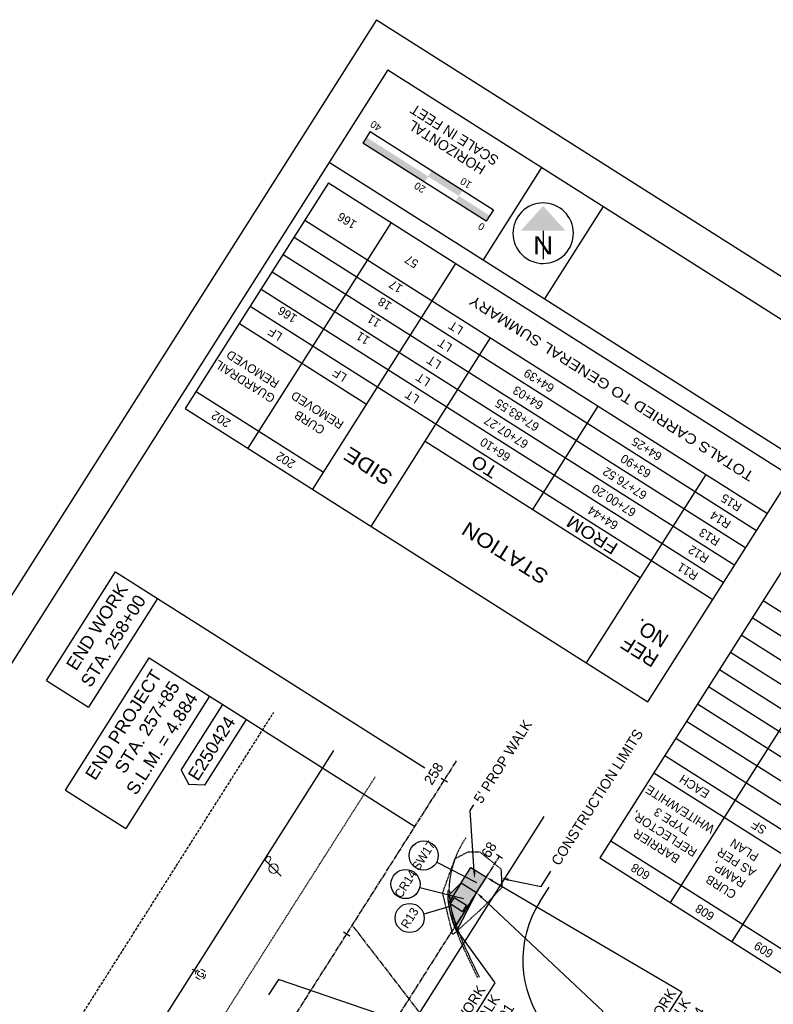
# Model space of a CAD drawing. Header units: feet. Extents: x 2249417 to 2250170, y 438279 to 439089.
# Tile 9 of 10: x 2249700 to 2249907, y 438818 to 439089. Entities that reach past the tile are written whole.
import ezdxf
from ezdxf import colors
from ezdxf.entities.mleader import LeaderData, LeaderLine
from ezdxf.enums import TextEntityAlignment as Align
from ezdxf.math import Vec2, Vec3

# ---------------------------------------------------------------- set-up
doc = ezdxf.new("R2010")
doc.units = ezdxf.units.FT
doc.header["$MEASUREMENT"] = 0
for name, pattern in [('CL', [2, 0.3, -0.15, 1.4, -0.15]), ('DGN Style 3', [0.19312, 0.137943, -0.055177]), ('esmtgenex', [1.1, 0.8, -0.3]), ('OhDOT_USTN1', [0.055, 0.014, -0.041]), ('OhDOT_USTN3', [0.22, 0.165, -0.055]), ('rowex', [0]), ('waterex', [0])]:
    doc.linetypes.add(name, pattern=pattern)
for name, color, linetype in [('5PPBLDG-HAT', 253, 'Continuous'), ('DR_P_Text', 7, 'Continuous'), ('GE_P_Cells', 1, 'Continuous'), ('GE_P_CL', 7, 'CL'), ('GE_P_CL_Text', 7, 'Continuous'), ('PV_P_Construction_Limits', 203, 'DGN Style 3'), ('PV_P_Curb', 120, 'Continuous'), ('PV_P_EOP', 7, 'Continuous'), ('PV_P_Walk', 231, 'Continuous'), ('PV_X_Curb', 120, 'OhDOT_USTN1'), ('PV_X_EOP', 7, 'OhDOT_USTN3'), ('PV_X_Text', 7, 'Continuous'), ('RW_X_Esmt_General', 6, 'esmtgenex'), ('RW_X_Fee_RW', 6, 'rowex'), ('SH_Border', 7, 'Continuous'), ('SH_Data', 7, 'Continuous'), ('TX_P_20', 7, 'Continuous'), ('UT_X_Electric_Cells', 1, 'Continuous'), ('UT_X_Gas_Cells', 2, 'Continuous'), ('UT_X_Water', 133, 'waterex')]:
    doc.layers.add(name, color=color, linetype=linetype)
doc.styles.add('Font 70-Main Title', font='txt', dxfattribs={"height": 0.25})
doc.styles.add('Font 70-Sub Title', font='txt', dxfattribs={"height": 0.17})
doc.styles.add('Font 70-Title', font='txt', dxfattribs={"height": 0.2})
doc.styles.add('OHDOTSymbols', font='arial.ttf')
doc.styles.add('Slanted-Normal', font='font31.shx', dxfattribs={"height": 0.14})
doc.styles.get("Standard").update_dxf_attribs({"font": 'arial.ttf'})
doc.styles.add('Straight-Sub Title', font='font30.shx', dxfattribs={"height": 0.17})

# ---------------------------------------------------------------- blocks, each defined once
blk = doc.blocks.new('PP')
at = {"layer": 'UT_X_Electric_Cells', "color": 1, "linetype": 'Continuous', "lineweight": 0}
for p, q in [((0.043, 0.16), (-0.037, -0.14)), ((0.043, 0.16), (0.085, 0.16)), ((0.026, 0.096), (0.085, 0.096))]:
    blk.add_line(p, q, dxfattribs=at)
blk.add_circle((0, 0), 0.065, dxfattribs=at)
at = {"layer": 'UT_X_Electric_Cells', "color": 1, "linetype": 'Continuous', "lineweight": 0, "extrusion": (0, 0, -1)}
blk.add_arc((-0.086, 0.128), 0.0319, 88.8767, 271.1233, dxfattribs=at)
blk = doc.blocks.new('GV')
at = {"layer": 'UT_X_Gas_Cells', "color": 2, "linetype": 'Continuous', "lineweight": 0}
for p, q in [((0.032, 0.102), (-0.032, 0.102)), ((0, 0.07), (0, 0.134))]:
    blk.add_line(p, q, dxfattribs=at)
at = {"layer": 'UT_X_Gas_Cells', "color": 2, "linetype": 'Continuous', "lineweight": 0, "flags": 128}
blk.add_lwpolyline([(0.027, 0.027), (0.026, 0.031), (0.024, 0.034), (0.02, 0.038), (0.015, 0.042), (0.012, 0.044), (0.009, 0.044), (0.005, 0.045), (-0.004, 0.045), (-0.007, 0.044), (-0.01, 0.044), (-0.012, 0.042), (-0.018, 0.038), (-0.022, 0.033), (-0.024, 0.027), (-0.025, 0.019), (-0.027, 0.008), (-0.027, -0.007), (-0.026, -0.019), (-0.023, -0.028), (-0.019, -0.036), (-0.015, -0.039), (-0.011, -0.042), (-0.003, -0.045), (0.005, -0.045), (0.012, -0.044), (0.015, -0.042), (0.018, -0.041), (0.021, -0.038), (0.024, -0.034), (0.027, -0.027), (0.027, -0.01), (0.012, -0.01)], dxfattribs=at)
at = {"layer": 'UT_X_Gas_Cells', "color": 2, "linetype": 'Continuous', "lineweight": 0, "extrusion": (0, 0, -1)}
blk.add_arc((0, 0), 0.07, 330.0184, 29.9816, dxfattribs=at)
at = {"layer": 'UT_X_Gas_Cells', "color": 2, "linetype": 'Continuous', "lineweight": 0}
for start, end in [(60.0184, 120.0157), (330.0184, 29.9816), (239.9843, 299.9816)]:
    blk.add_arc((0, 0), 0.07, start, end, dxfattribs=at)
blk = doc.blocks.new('NARROW')
at = {"layer": 'SH_Data', "color": 7, "linetype": 'Continuous'}
blk.add_line((0, 0.033), (0, -0.354), dxfattribs=at)
blk.add_arc((0, 0), 0.415, 129.7798, 129.7633, dxfattribs=at)
blk.add_solid([(0, 0.374), (-0.308, 0.033), (0.308, 0.033)], dxfattribs=at)
at = {"layer": 'SH_Data', "color": 7, "linetype": 'Continuous', "style": 'Font 70-Main Title', "width": 1.15}
blk.add_text('N', height=0.25, dxfattribs=at).set_placement((-0.001, -0.166), align=Align.MIDDLE_CENTER)

msp = doc.modelspace()

# ---------------------------------------------------------------- hatches: boundary and pattern name
at = {"layer": '5PPBLDG-HAT'}
h = msp.add_hatch(color=256, dxfattribs=at)
h.dxf.hatch_style = 1
h.paths.add_polyline_path([(2249823.881, 438856.002), (2249821.203, 438851.78), (2249825.426, 438849.102), (2249828.104, 438853.324)])
h = msp.add_hatch(color=256, dxfattribs=at)
h.dxf.hatch_style = 1
h.paths.add_polyline_path([(2249818.203, 438846.078, 0.0159903), (2249818.469, 438844.488, 0.0164603), (2249819.796, 438840.225), (2249825.426, 438849.102), (2249821.203, 438851.78), (2249818.107, 438846.897, 0.0078686), (2249818.199, 438846.109), (2249819.257, 438847.778), (2249822.635, 438845.635), (2249821.564, 438843.946)])
h.paths.add_polyline_path([(2249825.426, 438849.102), (2249819.796, 438840.225, 0.0046711), (2249820.224, 438839.033)])
h.paths.add_polyline_path([(2249817.993, 438848.585, 0.01678), (2249818.107, 438846.897), (2249821.203, 438851.78)])
h.paths.add_polyline_path([(2249817.993, 438848.585), (2249817.528, 438847.851, 0.0154), (2249817.682, 438846.228), (2249818.093, 438846.875, -0.020301)])
h.paths.add_polyline_path([(2249817.493, 438848.576, 0.001422), (2249817.496, 438848.453, 0.0056955), (2249817.528, 438847.851), (2249817.993, 438848.585)])
h.paths.add_polyline_path([(2249818.093, 438846.875), (2249817.682, 438846.228, 0.0180559), (2249817.99, 438844.341, 0.0178567), (2249819.455, 438839.688), (2249819.749, 438840.152, -0.0453879), (2249818.459, 438844.534, -0.0281105)])
h.paths.add_polyline_path([(2249819.749, 438840.152), (2249819.455, 438839.688, 0.0033394), (2249819.766, 438838.83), (2249820.224, 438839.033, -0.0120529)])
h = msp.add_hatch(color=256, dxfattribs=at)
h.dxf.hatch_style = 1
h.paths.add_polyline_path([(2249818.459, 438844.534, -0.0484392), (2249817.993, 438848.585, 0.0246519), (2249818.199, 438846.109), (2249819.257, 438847.778), (2249822.635, 438845.635), (2249821.564, 438843.946), (2249818.203, 438846.078, 0.015526)])
at = {"layer": 'SH_Data', "linetype": 'Continuous'}
msp.add_hatch(color=7, dxfattribs=at).paths.add_polyline_path([(2249811.122, 439044.075), (2249794.233, 439054.786), (2249795.232, 439056.363), (2249795.241, 439056.377), (2249812.131, 439045.665)])

# ---------------------------------------------------------------- linework, layer by layer
for p, q in [((2249737.877, 438929.824), (2249811.231, 438883.303)), ((2249752.166, 438903), (2249755.799, 438900.695)), ((2249755.799, 438900.695), (2249808.522, 438867.26))]:
    msp.add_line(p, q)
at = {"layer": 'DR_P_Text'}
for p, q in [((2249707.411, 438907.357), (2249726.311, 438937.159)), ((2249726.311, 438937.159), (2249737.877, 438929.824)), ((2249737.877, 438929.824), (2249718.977, 438900.022)), ((2249712.592, 438877.176), (2249735.623, 438913.491)), ((2249735.623, 438913.491), (2249752.166, 438903)), ((2249707.411, 438907.357), (2249718.977, 438900.022)), ((2249752.166, 438903), (2249729.135, 438866.685)), ((2249744.401, 438882.723), (2249755.799, 438900.695)), ((2249755.799, 438900.695), (2249762.262, 438896.597)), ((2249750.864, 438878.624), (2249762.262, 438896.597)), ((2249744.401, 438882.723), (2249746.449, 438878.808)), ((2249712.592, 438877.176), (2249729.135, 438866.685)), ((2249750.864, 438878.624), (2249746.449, 438878.808))]:
    msp.add_line(p, q, dxfattribs=at)
at = {"layer": 'GE_P_CL'}
for p, q in [((2249575.55, 438499.905), (2249819.928, 438885.246)), ((2249791.301, 438840.105, 1083.62), (2249867.624, 438741.06, 1083.62))]:
    msp.add_line(p, q, dxfattribs=at)
msp.add_lwpolyline([(2249781.735, 438780.21), (2249831.722, 438859.03)], dxfattribs=at)
at = {"layer": 'GE_P_CL_Text'}
for p, q in [((2249817.4, 438879.391), (2249815.711, 438880.463)), ((2249832.566, 438858.494), (2249830.877, 438859.565)), ((2249825.507, 438851.755), (2249814.454, 438857.447, 818.715)), ((2249821.852, 438847.375), (2249809.807, 438850.458, 818.715)), ((2249818.064, 438845.268, 182.091), (2249810.907, 438843.225, 767.501)), ((2249790.621, 438837.167), (2249788.932, 438838.238))]:
    msp.add_line(p, q, dxfattribs=at)
for centre in [(2249810.897, 438859.279, 1082.113), (2249805.932, 438851.449, 1082.113), (2249807.061, 438842.128, 1082.113)]:
    msp.add_circle(centre, 4, dxfattribs=at)
at = {"layer": 'PV_P_Construction_Limits'}
msp.add_lwpolyline([(2249819.52, 438858.447), (2249819.52, 438858.447), (2249823.085, 438860.29), (2249826.333, 438860.254), (2249832.108, 438855.6), (2249832.361, 438850.52), (2249827.156, 438844.998), (2249819.619, 438838.15), (2249818.886, 438837.617), (2249816.101, 438849.036), (2249819.52, 438858.447)], dxfattribs=at)
at = {"layer": 'PV_P_Curb', "elevation": 1082.916}
for points in [[(2249817.993, 438848.585), (2249817.491, 438848.576)], [(2249820.224, 438839.033), (2249819.745, 438838.82)]]:
    msp.add_lwpolyline(points, dxfattribs=at)
at = {"layer": 'PV_P_Curb'}
msp.add_arc((2249843.192, 438849.434, 1082.916), 25.213, 181.92857, 204.36329, dxfattribs=at)
at = {"layer": 'PV_P_EOP'}
msp.add_arc((2249843.95, 438849.55, 1082.916), 26.477, 182.10816, 204.661, dxfattribs=at)
at = {"layer": 'PV_P_Walk'}
for p, q in [((2249821.203, 438851.78, 1082.916), (2249823.881, 438856.002, 1082.916)), ((2249825.426, 438849.102, 1082.916), (2249828.104, 438853.324, 1082.916)), ((2249817.993, 438848.585, 1082.916), (2249817.519, 438847.837, 1082.916)), ((2249825.426, 438849.102), (2249819.408, 438839.613))]:
    msp.add_line(p, q, dxfattribs=at)
at = {"layer": 'PV_P_Walk', "elevation": 1082.916}
for points in [[(2249823.881, 438856.002), (2249828.104, 438853.324)], [(2249821.203, 438851.78), (2249817.682, 438846.228)], [(2249817.993, 438848.585), (2249821.203, 438851.78)], [(2249821.203, 438851.78), (2249825.426, 438849.102)], [(2249819.257, 438847.778), (2249818.186, 438846.089)], [(2249819.257, 438847.778), (2249822.635, 438845.635)], [(2249825.426, 438849.102), (2249820.224, 438839.033)], [(2249818.186, 438846.089), (2249821.564, 438843.946)], [(2249822.635, 438845.635), (2249821.564, 438843.946)]]:
    msp.add_lwpolyline(points, dxfattribs=at)
at = {"layer": 'PV_X_Curb', "elevation": 1084.166}
msp.add_lwpolyline([(2249826.198, 438825.884), (2249823.129, 438832.305)], dxfattribs=at)
at = {"layer": 'PV_X_Curb'}
for centre, radius, start, end in [((2249839.087, 438848.961, 1084.166), 21.097, 178.54047, 192.31433), ((2249883.851, 438862.517, 1084.211), 67.823, 195.41658, 206.44619)]:
    msp.add_arc(centre, radius, start, end, dxfattribs=at)
at = {"layer": 'PV_X_EOP'}
for points, elevation in [([(2249648.245, 438656.534), (2249650.157, 438655.075), (2249652.872, 438653.399), (2249692.607, 438715.797), (2249718.144, 438755.489), (2249744.024, 438796.341), (2249769.24, 438836.243), (2249797.604, 438880.879)], 1083.178), ([(2249817.498, 438849.567), (2249817.821, 438849.567), (2249817.997, 438849.498)], 1084.166), ([(2249825.747, 438825.669), (2249822.678, 438832.089)], 1084.166)]:
    msp.add_lwpolyline(points, dxfattribs=dict(at, elevation=elevation))
for centre, radius, start, end in [((2249844.587, 438849.047, 1084.17), 26.772, 145.62208, 178.88655), ((2249839.087, 438848.961, 1084.166), 21.597, 178.39262, 192.31433), ((2249883.851, 438862.517), 68.323, 195.41658, 206.44619)]:
    msp.add_arc(centre, radius, start, end, dxfattribs=at)
at = {"layer": 'RW_X_Esmt_General'}
msp.add_line((2249639.328, 438692.897, 1083.62), (2249769.748, 438898.545, 1083.62), dxfattribs=at)
at = {"layer": 'RW_X_Fee_RW'}
for p, q in [((2249656.731, 438683.928, 1083.62), (2249786.215, 438888.102, 1083.62)), ((2249842.782, 438846.595, 1083.62), (2249845.33, 438850.612, 1083.62))]:
    msp.add_line(p, q, dxfattribs=at)
msp.add_arc((2249868.117, 438830.528, 1083.62), 30, 147.61752, 217.61767, dxfattribs=at)
at = {"layer": 'SH_Border'}
for p, q in [((2249797.962, 439088.675), (2249433.777, 438514.42)), ((2249797.962, 439088.675), (2250169.539, 438853.026)), ((2249801.052, 439074.875), (2249447.578, 438517.509)), ((2249801.052, 439074.875), (2250155.739, 438849.937)), ((2249784.985, 439049.54), (2250139.672, 438824.602)), ((2249843.276, 439048.096), (2249827.209, 439022.762)), ((2249860.166, 439037.385), (2249844.099, 439012.05))]:
    msp.add_line(p, q, dxfattribs=at)
at = {"layer": 'SH_Data', "color": 7, "linetype": 'Continuous'}
for p, q in [((2249796.241, 439057.953), (2249794.233, 439054.786)), ((2249796.241, 439057.953), (2249830.021, 439036.53)), ((2249828.012, 439033.364), (2249794.233, 439054.786)), ((2249784.792, 439043.88), (2249745.503, 438981.927)), ((2249784.792, 439043.88), (2249911.744, 438963.368)), ((2249830.021, 439036.53), (2249828.012, 439033.364)), ((2249778.322, 439033.678), (2249905.274, 438953.167)), ((2249801.946, 439033.001), (2249762.657, 438971.049)), ((2249775.323, 439028.949), (2249902.275, 438948.438)), ((2249772.324, 439024.22), (2249899.276, 438943.709)), ((2249819.68, 439021.754), (2249780.391, 438959.802)), ((2249769.325, 439019.491), (2249896.277, 438938.979)), ((2249766.326, 439014.761), (2249893.278, 438934.25)), ((2249763.326, 439010.032), (2249890.278, 438929.521)), ((2249760.327, 439005.303), (2249795.215, 438983.178)), ((2249796.45, 438949.617), (2249829.27, 439001.368)), ((2249748.502, 438986.657), (2249783.39, 438964.531)), ((2249745.503, 438981.927), (2249872.455, 438901.416)), ((2249840.832, 438954.248), (2249858.827, 438982.623)), ((2249811.275, 438972.993), (2249870.389, 438935.503)), ((2249855.565, 438912.128), (2249888.384, 438963.878)), ((2249872.455, 438901.416), (2249911.744, 438963.368)), ((2249922.207, 438957.908), (2249859.243, 438858.625)), ((2249941.491, 438945.679), (2249878.527, 438846.396)), ((2249958.381, 438934.968), (2249895.417, 438835.685)), ((2249904.059, 438929.292), (2250116.316, 438794.682)), ((2249901.06, 438924.563), (2250113.317, 438789.953)), ((2249898.061, 438919.834), (2250110.318, 438785.223)), ((2249895.062, 438915.105), (2250107.319, 438780.494)), ((2249892.063, 438910.376), (2250104.32, 438775.765)), ((2249889.064, 438905.647), (2250101.321, 438771.036)), ((2249886.064, 438900.917), (2250098.321, 438766.307)), ((2249883.065, 438896.188), (2250095.322, 438761.578)), ((2249880.066, 438891.459), (2250092.323, 438756.849)), ((2249877.067, 438886.73), (2250089.324, 438752.119)), ((2249874.068, 438882.001), (2249994.261, 438805.776)), ((2249862.242, 438863.354), (2249982.436, 438787.129)), ((2249859.243, 438858.625), (2250071.5, 438724.015))]:
    msp.add_line(p, q, dxfattribs=at)
for points in [[(2249821.567, 439041.872), (2249813.122, 439047.228), (2249820.567, 439040.296), (2249812.122, 439045.651)], [(2249829.012, 439034.94), (2249820.567, 439040.296), (2249828.012, 439033.364), (2249819.567, 439038.719)]]:
    msp.add_solid(points, dxfattribs=at)
at = {"layer": 'UT_X_Water'}
msp.add_line((2249599.618, 438484.641), (2249843.996, 438869.982), dxfattribs=at)

# ---------------------------------------------------------------- block references
at = {"xscale": 20, "yscale": 20, "zscale": 20, "rotation": 57.61767281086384}
msp.add_blockref('GV', (2249749.663, 438826.679, 1080.991), dxfattribs=at)
at = {"layer": 'GE_P_Cells', "xscale": 19.99999999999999, "yscale": 19.99999999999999, "zscale": 19.99999999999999, "rotation": 359.9987552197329}
msp.add_blockref('NARROW', (2249843.688, 439030.073), dxfattribs=at)
at = {"layer": 'UT_X_Electric_Cells', "xscale": 20, "yscale": 20, "zscale": 20, "rotation": 59.99999999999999}
msp.add_blockref('PP', (2249769.711, 438855.69, 1081.723), dxfattribs=at)

# ---------------------------------------------------------------- texts
at = {"layer": 'GE_P_CL_Text', "style": 'Slanted-Normal'}
for s, insert, char_height, width, attachment_point, rotation in [('166', (2249789.844, 439033.524), 2.4, 57.4825, 5, 147.61767), ('57', (2249807.578, 439022.277), 2.4, 57.4825, 5, 147.61767), ('17', (2249803.24, 439015.436), 2.4, 57.4825, 5, 147.61767), ('18', (2249800.241, 439010.707), 2.4, 57.4825, 5, 147.61767), ('166', (2249773.509, 439007.766), 2.4, 57.4825, 5, 147.61767), ('11', (2249797.241, 439005.978), 2.4, 57.4825, 5, 147.61767), ('LF', (2249770.113, 439002.412), 2.4, 57.4825, 5, 147.61767), ('LT', (2249819.741, 439004.096), 2.4, 57.4825, 5, 147.61767), ('11', (2249794.242, 439001.248), 2.4, 57.4825, 5, 147.61767), ('LT', (2249816.741, 438999.366), 2.4, 57.4825, 5, 147.61767), ('GUARDRAIL\\PREMOVED', (2249762.93, 438991.086), 2.4, 57.4825, 5, 147.61767), ('LT', (2249813.742, 438994.637), 2.4, 57.4825, 5, 147.61767), ('LF', (2249787.848, 438991.166), 2.4, 57.4825, 5, 147.61767), ('LT', (2249810.743, 438989.908), 2.4, 57.4825, 5, 147.61767), ('64+39', (2249842.549, 438989.631), 2.4, 57.4825, 5, 147.61767), ('64+03', (2249839.55, 438984.902), 2.4, 57.4825, 5, 147.61767), ('CURB\\PREMOVED', (2249780.665, 438979.839), 2.4, 57.4825, 5, 147.61767), ('LT', (2249807.744, 438985.179), 2.4, 57.4825, 5, 147.61767), ('67+83.55', (2249836.551, 438980.172), 2.4, 57.4825, 5, 147.61767), ('202', (2249755.289, 438979.037), 2.4, 57.4825, 5, 147.61767), ('67+07.27', (2249833.551, 438975.443), 2.4, 57.4825, 5, 147.61767), ('64+25', (2249872.106, 438970.886), 2.4, 57.4825, 5, 147.61767), ('66+10', (2249830.552, 438970.714), 2.4, 57.4825, 5, 147.61767), ('202', (2249773.023, 438967.79), 2.4, 57.4825, 5, 147.61767), ('63+90', (2249869.107, 438966.157), 2.4, 57.4825, 5, 147.61767), ('67+76.52', (2249866.108, 438961.428), 2.4, 57.4825, 5, 147.61767), ('67+00.20', (2249863.109, 438956.699), 2.4, 57.4825, 5, 147.61767), ('R15', (2249895.33, 438956.158), 2.4, 57.4825, 5, 147.61767), ('64+44', (2249860.109, 438951.969), 2.4, 57.4825, 5, 147.61767), ('R14', (2249892.331, 438951.429), 2.4, 57.4825, 5, 147.61767), ('R13', (2249889.331, 438946.7), 2.4, 57.4825, 5, 147.61767), ('R12', (2249886.332, 438941.97), 2.4, 57.4825, 5, 147.61767), ('R11', (2249883.333, 438937.241), 2.4, 57.4825, 5, 147.61767), ('258', (2249814.866, 438880.998), 2.8, 30.81744, 8, 57.61767), ('EACH', (2249885.209, 438878.251), 2.4, 57.4825, 5, 147.61767), ('BARRIER\\PREFLECTOR,\\PTYPE 3\\PWHITE/WHITE', (2249878.026, 438866.924), 2.4, 57.4825, 5, 147.61767), ('SF', (2249902.866, 438867.053), 2.4, 57.4825, 5, 147.61767), ('SW17', (2249810.897, 438859.279, 1082.113), 2.4, 57.4825, 5, 57.61767), ('68', (2249830.033, 438860.101), 2.8, 30.81744, 8, 57.61767), ('CURB\\PRAMP,\\PAS PER\\PPLAN', (2249895.683, 438855.726), 2.4, 57.4825, 5, 147.61767), ('CR14', (2249805.932, 438851.449, 1082.113), 2.4, 57.4825, 5, 57.61767), ('608', (2249870.385, 438854.875), 2.4, 57.4825, 5, 147.61767), ('R13', (2249807.061, 438842.128, 1082.113), 2.4, 57.4825, 5, 57.61767), ('608', (2249888.042, 438843.677), 2.4, 57.4825, 5, 147.61767), ('609', (2249904.188, 438833.437), 2.4, 57.4825, 5, 147.61767), ('RESUME WORK\\P\\\\ CONST. EAST WALK\\PSTA. 67+77.01\\PN = 438839.6134\\PE = 2249819.4082 \\PBEGIN CURB RAMP, TYPE B3', (2249825.632, 438823.965), 2.8, 57.4825, 3, 57.61767), ("END WORK\\P\\\\ CONST. EAST WALK\\PSTA. 67+93.24\\PN = 438853.3245\\PE = 2249828.1036\\PEND 5' CONC. SIDEWALK", (2249877.975, 438823.048), 2.8, 57.4825, 3, 57.61767)]:
    msp.add_mtext(s, dxfattribs=dict(at, insert=insert, char_height=char_height, width=width, attachment_point=attachment_point, rotation=rotation))
at = {"layer": 'PV_P_Construction_Limits', "insert": (2249845.731, 438857.757, -2165.831), "char_height": 2.8, "width": 55.63918, "attachment_point": 1, "rotation": 57.61767, "style": 'Slanted-Normal'}
msp.add_mtext('CONSTRUCTION LIMITS', dxfattribs=at)
at = {"layer": 'PV_X_Text', "insert": (2249824.43, 438874.804), "char_height": 2.8, "width": 725.59682, "attachment_point": 1, "rotation": 57.61767, "style": 'Slanted-Normal'}
msp.add_mtext("5' PROP WALK", dxfattribs=at)
at = {"layer": 'SH_Border', "attachment_point": 3, "rotation": 57.61767, "style": 'OHDOTSymbols'}
for s, insert, char_height in [('END WORK\\PSTA. 258+00', (2249726.979, 438934.355), 3.50012), ('END PROJECT\\PSTA. 257+85\\PS.L.M. = 4.884', (2249736.291, 438910.688), 3.50012), ('E250424', (2249756.467, 438897.892), 3.5001)]:
    msp.add_mtext_dynamic_manual_height_columns(s, width=47.69284, gutter_width=25.001, heights=[0], dxfattribs=dict(at, insert=insert, char_height=char_height))
at = {"layer": 'SH_Data', "linetype": 'Continuous', "style": 'Straight-Sub Title'}
for s, p in [('SCALE IN FEET', (2249819.361, 439057.066)), ('HORIZONTAL', (2249817.219, 439053.688))]:
    msp.add_text(s, height=2.8, rotation=147.61767, dxfattribs=at).set_placement(p, align=Align.MIDDLE_CENTER)
at = {"layer": 'SH_Data', "style": 'Straight-Sub Title'}
for s, p in [('40', (2249798.34, 439060.352)), ('20', (2249810.396, 439043.442)), ('10', (2249823.022, 439044.679)), ('0', (2249827.286, 439032.731))]:
    msp.add_text(s, height=2, rotation=147.61767, dxfattribs=at).set_placement(p, align=Align.CENTER)
at = {"layer": 'SH_Data', "color": 7, "linetype": 'Continuous'}
for s, height, style, width, p in [('TOTALS CARRIED TO GENERAL SUMMARY', 2.8, 'Font 70-Sub Title', 1.175, (2249862.477, 438987.46)), ('SIDE', 4, 'Font 70-Title', 1.15, (2249795.661, 438966.127)), ('TO', 3.4, 'Font 70-Sub Title', 1.15, (2249827.553, 438965.985)), ('FROM', 3.4, 'Font 70-Sub Title', 1.15, (2249857.11, 438947.24)), ('STATION', 4, 'Font 70-Title', 1.15, (2249833.248, 438942.29))]:
    msp.add_text(s, height=height, rotation=147.61767, dxfattribs=dict(at, style=style, width=width)).set_placement(p, align=Align.MIDDLE_CENTER)
at = {"layer": 'SH_Data', "color": 7, "linetype": 'Continuous', "insert": (2249871.814, 438917.832), "char_height": 4, "attachment_point": 5, "rotation": 147.61767, "line_spacing_factor": 0.9, "style": 'Font 70-Title'}
msp.add_mtext('REF\\PNO.', dxfattribs=at)

# ---------------------------------------------------------------- leaders
at = {"layer": 'PV_P_Construction_Limits', "linetype": 'Continuous'}
ml = msp.add_multileader_mtext('Standard', dxfattribs=at)
ml.set_content('', color=256)
ml.set_leader_properties()
ml.build(insert=Vec2(0, 0))
ml.multileader.update_dxf_attribs({"dogleg_length": 0.25, "arrow_head_size": 2, "scale": 20})
ctx = ml.context
ctx.base_point, ctx.scale, ctx.char_height, ctx.arrow_head_size, ctx.landing_gap_size, ctx.plane_origin, ctx.plane_x_axis, ctx.plane_y_axis = Vec3(2249845.785, 438854.977, -1082.916), 20, 2, 2, 1.8, Vec3(2249864.174, 438912.436, -1082.916), Vec3(0.5355663, 0.8444932), Vec3(-0.8444932, 0.5355663)
notes = []
notes.append((ctx, [(1, (1, 1, 0), (2249843.107, 438850.755, -1082.916), (0.5355663, 0.8444932), 5, [(0, [(2249832.235, 438853.06, -1082.916)], 0, [])])]))
ctx.mtext.insert, ctx.mtext.text_direction, ctx.mtext.flow_direction = Vec3(2249845.904, 438857.033, -1082.916), Vec3(0.5355663, 0.8444932), 5
at = {"layer": 'TX_P_20'}
ml = msp.add_multileader_mtext('Standard', dxfattribs=at)
ml.set_content('', color=256)
ml.set_leader_properties()
ml.build(insert=Vec2(0, 0))
ml.multileader.update_dxf_attribs({"dogleg_length": 2.2, "arrow_head_size": 2, "scale": 20})
ctx = ml.context
ctx.base_point, ctx.scale, ctx.char_height, ctx.arrow_head_size, ctx.landing_gap_size, ctx.plane_origin, ctx.plane_x_axis, ctx.plane_y_axis = Vec3(2249826.556, 438876.244), 20, 2, 2, 1.8, Vec3(2249723.71, 438853.781), Vec3(-0.5355663, -0.8444932), Vec3(0.8444932, -0.5355663)
ctx.text_align_type = 2
notes.append((ctx, [(0, (1, 1, 0), (2249823.645, 438871.654), (0.5355663, 0.8444932), 1.835, [(0, [(2249824.924, 438852.96)], 0, [])])]))
ctx.mtext.insert, ctx.mtext.text_direction, ctx.mtext.rotation, ctx.mtext.alignment, ctx.mtext.flow_direction = Vec3(2249826.436, 438874.188), Vec3(-0.5355663, -0.8444932), 3.1415927, 3, 5
ml = msp.add_multileader_mtext('Standard', dxfattribs=at)
ml.set_content('', color=256)
ml.set_leader_properties()
ml.build(insert=Vec2(0, 0))
ml.multileader.update_dxf_attribs({"dogleg_length": 2.2, "arrow_head_size": 2, "scale": 20})
ctx = ml.context
ctx.base_point, ctx.scale, ctx.char_height, ctx.arrow_head_size, ctx.landing_gap_size, ctx.plane_origin, ctx.plane_x_axis, ctx.plane_y_axis = Vec3(2249858.137, 438784.703), 20, 2, 2, 1.8, Vec3(2249749.747, 438846.361), Vec3(-0.5355663, -0.8444932), Vec3(0.8444932, -0.5355663)
notes.append((ctx, [(1, (1, 1, 0), (2249881.702, 438821.86), (-0.5355663, -0.8444932), 44, [(0, [(2249828.104, 438853.324)], 0, [])])]))
ctx.mtext.insert, ctx.mtext.text_direction, ctx.mtext.rotation, ctx.mtext.flow_direction = Vec3(2249858.018, 438782.647), Vec3(-0.5355663, -0.8444932), 3.1415927, 5
ml = msp.add_multileader_mtext('Standard', dxfattribs=at)
ml.set_content('', color=256)
ml.set_leader_properties()
ml.build(insert=Vec2(0, 0))
ml.multileader.update_dxf_attribs({"dogleg_length": 2.2, "arrow_head_size": 2, "scale": 20})
ctx = ml.context
ctx.base_point, ctx.scale, ctx.char_height, ctx.arrow_head_size, ctx.landing_gap_size, ctx.plane_origin, ctx.plane_x_axis, ctx.plane_y_axis = Vec3(2249836.495, 438779.436), 20, 2, 2, 1.8, Vec3(2249762.5, 438829.347), Vec3(-0.5355663, -0.8444932), Vec3(0.8444932, -0.5355663)
notes.append((ctx, [(1, (1, 1, 0), (2249860.06, 438816.594), (-0.5355663, -0.8444932), 44, [(0, [(2249825.426, 438849.102)], 0, [])])]))
ctx.mtext.insert, ctx.mtext.text_direction, ctx.mtext.rotation, ctx.mtext.flow_direction = Vec3(2249836.376, 438777.381), Vec3(-0.5355663, -0.8444932), 3.1415927, 5
ml = msp.add_multileader_mtext('Standard', dxfattribs=at)
ml.set_content('', color=256)
ml.set_leader_properties()
ml.build(insert=Vec2(0, 0))
ml.multileader.update_dxf_attribs({"dogleg_length": 2.2, "arrow_head_size": 2, "scale": 20})
ctx = ml.context
ctx.base_point, ctx.scale, ctx.char_height, ctx.arrow_head_size, ctx.landing_gap_size, ctx.plane_origin, ctx.plane_x_axis, ctx.plane_y_axis = Vec3(2249806.898, 438787.2), 20, 2, 2, 1.8, Vec3(2249774.998, 438813.739), Vec3(-0.5355663, -0.8444932), Vec3(0.8444932, -0.5355663)
notes.append((ctx, [(1, (1, 1, 0), (2249830.463, 438824.357), (-0.5355663, -0.8444932), 44, [(0, [(2249819.408, 438839.613)], 0, [])])]))
ctx.mtext.insert, ctx.mtext.text_direction, ctx.mtext.rotation, ctx.mtext.flow_direction = Vec3(2249806.779, 438785.144), Vec3(-0.5355663, -0.8444932), 3.1415927, 5
ml = msp.add_multileader_mtext('Standard', dxfattribs=at)
ml.set_content('', color=256)
ml.set_leader_properties()
ml.build(insert=Vec2(0, 0))
ml.multileader.update_dxf_attribs({"dogleg_length": 0.25, "arrow_head_size": 2, "scale": 20})
ctx = ml.context
ctx.base_point, ctx.scale, ctx.char_height, ctx.arrow_head_size, ctx.landing_gap_size, ctx.plane_origin, ctx.plane_x_axis, ctx.plane_y_axis = Vec3(2249768.35, 438821.026), 20, 2, 2, 1.8, Vec3(2249711.178, 438839.128), Vec3(-0.5355663, -0.8444932), Vec3(0.8444932, -0.5355663)
notes.append((ctx, [(1, (1, 1, 0), (2249771.027, 438825.249), (-0.5355663, -0.8444932), 5, [(0, [(2249803.105, 438814.292)], 0, [])])]))
ctx.mtext.insert, ctx.mtext.text_direction, ctx.mtext.rotation, ctx.mtext.flow_direction = Vec3(2249768.23, 438818.971), Vec3(-0.5355663, -0.8444932), 3.1415927, 5
for ctx, leaders in notes:
    for number, flags, end, landing, length, lines in leaders:
        leader = LeaderData()
        leader.index, (leader.has_last_leader_line, leader.has_dogleg_vector, leader.attachment_direction) = number, flags
        leader.last_leader_point, leader.dogleg_vector, leader.dogleg_length = Vec3(end), Vec3(landing), length
        for number, points, colour, breaks in lines:
            line = LeaderLine()
            line.index, line.vertices, line.color, line.breaks = number, Vec3.list(points), colors.encode_raw_color(colour), breaks
            leader.lines.append(line)
        ctx.leaders.append(leader)

doc.saveas('drawing.dxf')
